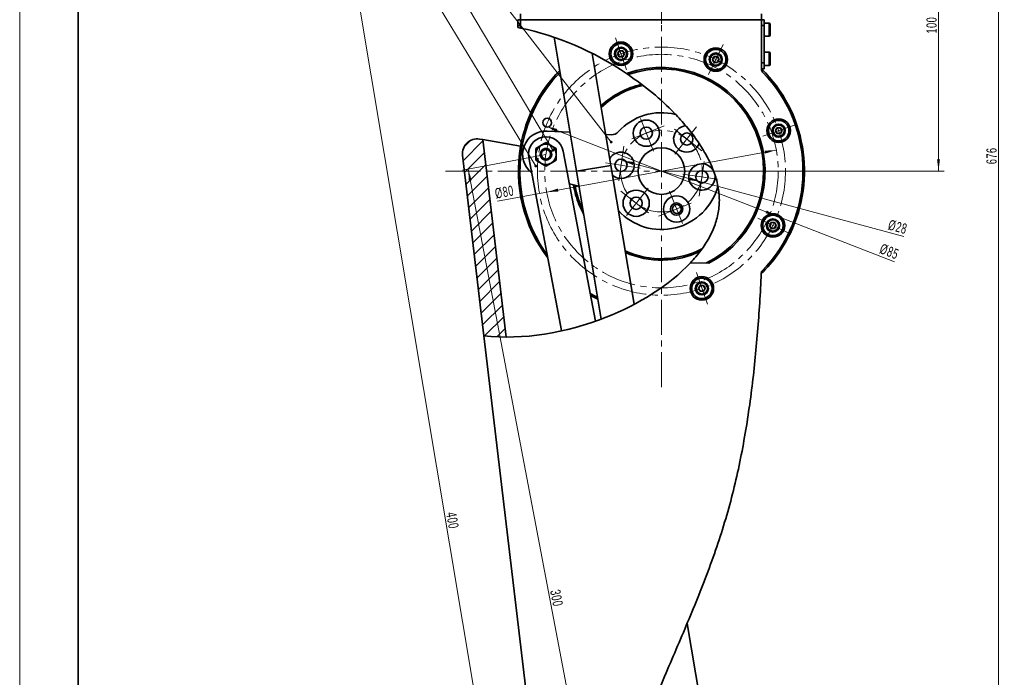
# Model space of a CAD drawing. Header units: millimetres. Extents: x -594 to 641, y -420 to 420.
# Tile 11 of 43: x -594 to -257, y 0 to 225. Entities that reach past the tile are written whole.
import ezdxf

# ---------------------------------------------------------------- set-up
doc = ezdxf.new("R2010")
doc.units = ezdxf.units.MM
doc.linetypes.add('点画线', pattern=[18, 12, -2, 2, -2])
doc.layers.get('0').update_dxf_attribs({"lineweight": 35})
for name, color, linetype, lineweight in [('中心线层', 1, '点画线', 18), ('剖面线层', 4, 'Continuous', 18), ('尺寸线层', 3, 'Continuous', 18), ('粗实线层', 7, 'Continuous', 35), ('细实线层', 7, 'Continuous', 18)]:
    doc.layers.add(name, color=color, linetype=linetype, lineweight=lineweight)
doc.styles.add('标准', font='txt', dxfattribs={"width": 0.667})
doc.dimstyles.new('GB_尺寸', dxfattribs={"dimtxt": 3.5, "dimasz": 4, "dimexe": 2, "dimexo": 0, "dimtad": 1, "dimdsep": 46, "dimtxsty": '标准', "dimblk": '_CAXARROW', "dimcen": 0, "dimdle": 6, "dimazin": 2, "dimtfac": 0.707107, "dimtdec": 3, "dimtmove": 2, "dimatfit": 3, "dimfxl": 0, "dimfrac": 2, "dimtolj": 1, "dimtzin": 0, "dimarcsym": 0})

# ---------------------------------------------------------------- blocks, each defined once
blk = doc.blocks.new('$CAXA_FRAME_13B17AC1$')
at = {"layer": '粗实线层'}
blk.add_line((-574.5, 400.5), (-574.5, -400.5), dxfattribs=at)
at = {"layer": '细实线层'}
blk.add_line((-594.5, 420.5), (-594.5, -420.5), dxfattribs=at)
blk = doc.blocks.new('*X13')
at = {"layer": '尺寸线层', "linetype": 'Continuous'}
for points in [[(-279.68, 273.55), (-280.18, 269.55), (-279.18, 269.55)], [(-279.68, 173.55), (-280.18, 177.55), (-279.18, 177.55)]]:
    blk.add_hatch(color=0, dxfattribs=at).paths.add_polyline_path(points, flags=0)
at = {"layer": '尺寸线层', "color": 0, "linetype": 'Continuous'}
for p, q in [((-374.61, 273.55), (-277.68, 273.55)), ((-279.68, 173.55), (-279.68, 273.55)), ((-374.61, 173.55), (-277.68, 173.55))]:
    blk.add_line(p, q, dxfattribs=at)
at = {"layer": '尺寸线层', "color": 0, "insert": (-282.04, 223.55), "char_height": 3.5, "width": 9.3027, "attachment_point": 5, "rotation": 90, "line_spacing_factor": 1.15057, "style": '标准'}
blk.add_mtext('\\T1.1;100', dxfattribs=at)
blk = doc.blocks.new('_CAXARROW')
blk.add_hatch(color=0).paths.add_polyline_path([(0, 0), (-1, 0.125), (-1, -0.125)], flags=0)
blk = doc.blocks.new('*X15')
at = {"layer": '尺寸线层', "linetype": 'Continuous'}
for points in [[(-259.13, 323.12), (-259.63, 319.12), (-258.63, 319.12)], [(-259.13, -353.35), (-259.63, -349.35), (-258.63, -349.35)]]:
    blk.add_hatch(color=0, dxfattribs=at).paths.add_polyline_path(points, flags=0)
at = {"layer": '尺寸线层', "color": 0, "linetype": 'Continuous'}
for p, q in [((-374.61, 323.12), (-257.13, 323.12)), ((-259.13, -353.35), (-259.13, 323.12)), ((-459.09, -353.35), (-257.13, -353.35))]:
    blk.add_line(p, q, dxfattribs=at)
at = {"layer": '尺寸线层', "color": 0, "insert": (-261.49, 178.79), "char_height": 3.5, "width": 9.2017, "attachment_point": 5, "rotation": 90, "line_spacing_factor": 1.15057, "style": '标准'}
blk.add_mtext('\\T1.1;676', dxfattribs=at)
blk = doc.blocks.new('*X27')
at = {"layer": '尺寸线层', "linetype": 'Continuous'}
for points in [[(-440.85, 174.23), (-439.61, 170.39), (-440.59, 170.2)], [(-384.84, -120.5), (-385.09, -116.48), (-386.08, -116.66)]]:
    blk.add_hatch(color=0, dxfattribs=at).paths.add_polyline_path(points, flags=0)
at = {"layer": '尺寸线层', "color": 0, "linetype": 'Continuous'}
for p, q in [((-414.19, 179.29), (-442.81, 173.85)), ((-440.85, 174.23), (-384.84, -120.5)), ((-358.18, -115.43), (-386.8, -120.87))]:
    blk.add_line(p, q, dxfattribs=at)
at = {"layer": '尺寸线层', "color": 0, "insert": (-410.53, 27.3), "char_height": 3.5, "width": 9.2017, "attachment_point": 5, "rotation": 280.7598, "line_spacing_factor": 1.15057, "style": '标准'}
blk.add_mtext('\\T1.1;300', dxfattribs=at)
blk = doc.blocks.new('*X28')
at = {"layer": '尺寸线层', "linetype": 'Continuous'}
for points in [[(-481.11, 247.97), (-480.94, 243.94), (-479.95, 244.11)], [(-415.94, -140.96), (-417.09, -137.1), (-416.1, -136.94)]]:
    blk.add_hatch(color=0, dxfattribs=at).paths.add_polyline_path(points, flags=0)
at = {"layer": '尺寸线层', "color": 0, "linetype": 'Continuous'}
for p, q in [((-412.37, 259.49), (-483.08, 247.64)), ((-415.94, -140.96), (-481.11, 247.97)), ((-347.2, -129.44), (-417.91, -141.29))]:
    blk.add_line(p, q, dxfattribs=at)
at = {"layer": '尺寸线层', "color": 0, "insert": (-446.2, 53.89), "char_height": 3.5, "width": 9.4793, "attachment_point": 5, "rotation": 279.5124, "line_spacing_factor": 1.15057, "style": '标准'}
blk.add_mtext('\\T1.1;400', dxfattribs=at)
blk = doc.blocks.new('*X30')
at = {"layer": '尺寸线层', "linetype": 'Continuous'}
for points in [[(-335.26, 180.76), (-339.29, 180.53), (-339.11, 179.54)], [(-413.95, 166.34), (-410.11, 167.55), (-409.93, 166.57)]]:
    blk.add_hatch(color=0, dxfattribs=at).paths.add_polyline_path(points, flags=0)
at = {"layer": '尺寸线层', "color": 0, "linetype": 'Continuous'}
blk.add_line((-430.82, 163.25), (-335.26, 180.76), dxfattribs=at)
at = {"layer": '尺寸线层', "color": 0, "insert": (-428.41, 166.35), "char_height": 3.5, "width": 11.7255, "attachment_point": 5, "rotation": 10.3824, "line_spacing_factor": 1.15057, "style": '标准'}
blk.add_mtext('\\T1.1;%%C80', dxfattribs=at)
blk = doc.blocks.new('*X31')
at = {"layer": '尺寸线层', "linetype": 'Continuous'}
for points in [[(-388.12, 177.2), (-384.39, 175.67), (-384.13, 176.64)], [(-361.09, 169.9), (-365.08, 170.46), (-364.82, 171.42)]]:
    blk.add_hatch(color=0, dxfattribs=at).paths.add_polyline_path(points, flags=0)
at = {"layer": '尺寸线层', "color": 0, "linetype": 'Continuous'}
blk.add_line((-291.55, 151.12), (-388.12, 177.2), dxfattribs=at)
at = {"layer": '尺寸线层', "color": 0, "insert": (-293.64, 154.4), "char_height": 3.5, "width": 11.4984, "attachment_point": 5, "rotation": 344.8898, "line_spacing_factor": 1.15057, "style": '标准'}
blk.add_mtext('\\T1.1;%%C28', dxfattribs=at)
blk = doc.blocks.new('*X32')
at = {"layer": '尺寸线层', "linetype": 'Continuous'}
for points in [[(-414.21, 188.97), (-410.67, 187.05), (-410.3, 187.98)], [(-335, 158.13), (-338.91, 159.11), (-338.55, 160.04)]]:
    blk.add_hatch(color=0, dxfattribs=at).paths.add_polyline_path(points, flags=0)
at = {"layer": '尺寸线层', "color": 0, "linetype": 'Continuous'}
blk.add_line((-294.81, 142.48), (-414.21, 188.97), dxfattribs=at)
at = {"layer": '尺寸线层', "color": 0, "insert": (-296.54, 145.97), "char_height": 3.5, "width": 11.4984, "attachment_point": 5, "rotation": 338.727, "line_spacing_factor": 1.15057, "style": '标准'}
blk.add_mtext('\\T1.1;%%C85', dxfattribs=at)
blk = doc.blocks.new('*X46')
at = {"layer": '细实线层', "lineweight": 18}
h = blk.add_hatch(color=0, dxfattribs=at)
edge = h.paths.add_edge_path(flags=0)
edge.add_arc((0, 0), 0.5, 0, 360)
at = {"layer": '细实线层', "color": 0}
for p, q in [((-65.54, 84.56), (-75.54, 84.56)), ((0, 0), (-65.54, 84.56))]:
    blk.add_line(p, q, dxfattribs=at)
at = {"layer": '细实线层', "color": 0, "lineweight": 18, "insert": (-70.54, 86.06), "char_height": 5, "width": 17, "attachment_point": 8, "line_spacing_factor": 1.15057, "style": '标准'}
blk.add_mtext('\\T1.1;8', dxfattribs=at)
blk = doc.blocks.new('*X47')
at = {"layer": '细实线层', "lineweight": 18}
h = blk.add_hatch(color=0, dxfattribs=at)
edge = h.paths.add_edge_path(flags=0)
edge.add_arc((0, 0), 0.5, 0, 360)
at = {"layer": '细实线层', "color": 0}
for p, q in [((-45.54, 76.7), (-55.54, 76.7)), ((0, 0), (-45.54, 76.7))]:
    blk.add_line(p, q, dxfattribs=at)
at = {"layer": '细实线层', "color": 0, "lineweight": 18, "insert": (-50.54, 78.2), "char_height": 5, "width": 17, "attachment_point": 8, "line_spacing_factor": 1.15057, "style": '标准'}
blk.add_mtext('\\T1.1;9', dxfattribs=at)
blk = doc.blocks.new('*X48')
at = {"layer": '细实线层', "lineweight": 18}
h = blk.add_hatch(color=0, dxfattribs=at)
edge = h.paths.add_edge_path(flags=0)
edge.add_arc((0, 0), 0.5, 0, 360)
at = {"layer": '细实线层', "color": 0}
for p, q in [((-39.68, 65.43), (-49.68, 65.43)), ((0, 0), (-39.68, 65.43))]:
    blk.add_line(p, q, dxfattribs=at)
at = {"layer": '细实线层', "color": 0, "lineweight": 18, "insert": (-44.68, 66.93), "char_height": 5, "width": 17, "attachment_point": 8, "line_spacing_factor": 1.15057, "style": '标准'}
blk.add_mtext('\\T1.1;10', dxfattribs=at)

msp = doc.modelspace()

# ---------------------------------------------------------------- hatches: boundary and pattern name
at = {"layer": '剖面线层'}
h = msp.add_hatch(dxfattribs=at)
h.set_pattern_fill('ANSI31', color=256, style=0, pattern_type=0)
edge = h.paths.add_edge_path(flags=0)
edge.add_spline(control_points=[(-435.424, 117.121), (-432.936, 116.855), (-430.397, 116.719), (-427.823, 116.71)], knot_values=[0, 0, 0, 0, 7.6156779, 7.6156779, 7.6156779, 7.6156779], weights=[1, 1, 1, 1], degree=3, periodic=0)
edge.add_line((-427.823, 116.71), (-435.83, 184.342))
edge.add_line((-435.83, 184.342), (-436.919, 184.534))
edge.add_arc((-437.787, 179.61), 5, 80, 186.75206)
edge.add_line((-442.753, 179.023), (-435.424, 117.121))

# ---------------------------------------------------------------- linework, layer by layer
at = {"layer": '中心线层'}
for p, q in [((-374.615, 224.006), (-374.615, 323.118)), ((-374.607, 99.501), (-374.607, 247.593)), ((-386.589, 208.289), (-390.339, 219.161)), ((-358.514, 206.586), (-353.477, 216.925)), ((-377.341, 180.402), (-382.246, 192.701)), ((-373.644, 189.004), (-385.943, 184.099)), ((-370.038, 179.342), (-361.839, 189.739)), ((-339.865, 185.529), (-328.994, 189.279)), ((-360.74, 180.441), (-371.137, 188.64)), ((-387.511, 182.11), (-389.413, 169.006)), ((-381.91, 174.607), (-395.014, 176.508)), ((-361.703, 164.985), (-359.801, 178.088)), ((-448.653, 173.547), (-300.561, 173.547)), ((-367.304, 172.487), (-354.2, 170.586)), ((-388.474, 166.653), (-378.077, 158.454)), ((-379.176, 167.752), (-387.375, 157.355)), ((-371.873, 166.693), (-366.968, 154.394)), ((-375.57, 158.091), (-363.271, 162.996)), ((-341.569, 157.454), (-331.23, 152.417)), ((-362.625, 138.806), (-358.875, 127.934))]:
    msp.add_line(p, q, dxfattribs=at)
for radius in [42.5, 40, 14]:
    msp.add_circle((-374.607, 173.547), radius, dxfattribs=at)
at = {"layer": '粗实线层'}
for p, q in [((-422.863, 225.41), (-422.863, 227.41)), ((-340.357, 227.41), (-340.357, 225.41)), ((-423.863, 225.41), (-422.863, 225.41)), ((-423.863, 223.41), (-423.863, 225.41)), ((-422.863, 223.41), (-423.863, 223.41)), ((-423.863, 223.41), (-423.863, 222.712)), ((-422.863, 225.41), (-422.863, 222.52)), ((-422.863, 225.41), (-340.357, 225.41)), ((-422.863, 223.41), (-422.863, 222.52)), ((-340.357, 225.41), (-340.357, 208.503)), ((-340.357, 225.41), (-339.357, 225.41)), ((-339.357, 223.41), (-340.357, 223.41)), ((-340.357, 223.41), (-340.357, 210.589)), ((-339.357, 225.41), (-339.357, 223.41)), ((-337.669, 224.249), (-339.357, 224.249)), ((-339.357, 223.41), (-339.357, 210.589)), ((-337.669, 219.749), (-337.669, 224.249)), ((-337.357, 223.937), (-337.357, 220.062)), ((-411.406, 219.407), (-403.752, 173.472)), ((-339.357, 219.749), (-337.669, 219.749)), ((-398.318, 213.871), (-391.915, 175.444)), ((-389.619, 213.725), (-389.041, 214.725)), ((-389.041, 212.725), (-389.619, 213.725)), ((-389.041, 214.725), (-387.887, 214.725)), ((-387.887, 212.725), (-389.041, 212.725)), ((-387.887, 214.725), (-387.309, 213.725)), ((-387.309, 213.725), (-387.887, 212.725)), ((-357.15, 211.755), (-356.573, 212.755)), ((-356.573, 212.755), (-355.418, 212.755)), ((-355.418, 212.755), (-354.841, 211.755)), ((-337.669, 214.249), (-339.357, 214.249)), ((-337.669, 209.749), (-337.669, 214.249)), ((-337.357, 213.937), (-337.357, 210.062)), ((-356.573, 210.755), (-357.15, 211.755)), ((-355.418, 210.755), (-356.573, 210.755)), ((-354.841, 211.755), (-355.418, 210.755)), ((-340.357, 210.589), (-339.357, 210.589)), ((-339.357, 210.589), (-339.357, 208.589)), ((-339.357, 209.749), (-337.669, 209.749)), ((-386.029, 206.631), (-386.545, 206.98)), ((-339.357, 208.589), (-340.357, 208.589)), ((-405.978, 186.832), (-413.733, 187.278)), ((-391.804, 186.017), (-393.695, 186.126)), ((-335.584, 187.404), (-335.007, 188.404)), ((-335.007, 186.404), (-335.584, 187.404)), ((-335.007, 188.404), (-333.852, 188.404)), ((-333.852, 186.404), (-335.007, 186.404)), ((-333.852, 188.404), (-333.275, 187.404)), ((-333.275, 187.404), (-333.852, 186.404)), ((-436.919, 184.534), (-435.83, 184.342)), ((-427.823, 116.71), (-435.83, 184.342)), ((-422.863, 182.056), (-435.83, 184.342)), ((-417.692, 181.312), (-415.942, 182.323)), ((-414.192, 183.333), (-412.442, 182.323)), ((-435.424, 117.121), (-442.753, 179.023)), ((-417.692, 181.312), (-417.692, 179.292)), ((-417.692, 179.292), (-417.692, 177.271)), ((-415.728, 179.813), (-416.086, 179.934)), ((-410.692, 181.312), (-410.692, 179.292)), ((-410.692, 179.292), (-410.692, 177.271)), ((-408.298, 180.412), (-397.224, 122.14)), ((-420.087, 178.171), (-408.824, 118.905)), ((-414.192, 175.25), (-415.942, 176.261)), ((-412.657, 178.771), (-412.299, 178.649)), ((-410.692, 177.271), (-412.442, 176.261)), ((-391.915, 175.444), (-403.752, 173.472)), ((-384.012, 128.016), (-391.915, 175.444)), ((-395.319, 122.863), (-403.752, 173.472)), ((-406.165, 169.188), (-402.911, 168.423)), ((-402.88, 162.107), (-402.417, 162.295)), ((-401.574, 160.403), (-402.417, 162.295)), ((-420.03, 155.169), (-419.566, 155.356)), ((-337.554, 154.936), (-336.976, 155.936)), ((-336.976, 155.936), (-335.822, 155.936)), ((-335.822, 155.936), (-335.244, 154.936)), ((-336.976, 153.936), (-337.554, 154.936)), ((-335.822, 153.936), (-336.976, 153.936)), ((-335.244, 154.936), (-335.822, 153.936)), ((-331.005, 152.308), (-330.555, 152.089)), ((-364.598, 142.184), (-358.385, 141.97)), ((-340.391, 138.472), (-340.357, 139.208)), ((-361.905, 133.37), (-361.328, 134.37)), ((-361.328, 132.37), (-361.905, 133.37)), ((-361.328, 134.37), (-360.173, 134.37)), ((-360.173, 132.37), (-361.328, 132.37)), ((-360.173, 134.37), (-359.596, 133.37)), ((-359.596, 133.37), (-360.173, 132.37)), ((-396.456, 129.688), (-398.908, 130.997)), ((-435.424, 117.121), (-419.676, -15.891)), ((-345.554, -102.789), (-365.786, 18.633))]:
    msp.add_line(p, q, dxfattribs=at)
for points in [[(-401.308, 158.806), (-401.478, 159.118), (-402.88, 162.107)], [(-396.558, 130.299), (-397.355, 130.713), (-399.031, 131.646)]]:
    msp.add_lwpolyline(points, dxfattribs=at)
for centre, radius in [((-388.464, 213.725), 4.025), ((-388.464, 213.725), 4), ((-388.464, 213.725), 3.5), ((-388.464, 213.725), 2.25), ((-388.464, 213.725), 1.938), ((-355.996, 211.755), 4.025), ((-355.996, 211.755), 4), ((-355.996, 211.755), 3.5), ((-355.996, 211.755), 2.25), ((-355.996, 211.755), 1.937), ((-379.793, 186.551), 4.5), ((-334.43, 187.404), 4.025), ((-334.43, 187.404), 4), ((-334.43, 187.404), 3.5), ((-334.43, 187.404), 2.25), ((-334.43, 187.404), 1.937), ((-379.793, 186.551), 2.1), ((-365.938, 184.541), 2.1), ((-374.607, 173.547), 8), ((-388.462, 175.558), 2.1), ((-360.752, 171.537), 2.1), ((-383.276, 162.554), 4.5), ((-383.276, 162.554), 2.1), ((-369.421, 160.543), 4.5), ((-369.421, 160.543), 2.1), ((-336.399, 154.936), 4.025), ((-336.399, 154.936), 4), ((-336.399, 154.936), 3.5), ((-336.399, 154.936), 2.25), ((-336.399, 154.936), 1.937), ((-360.75, 133.37), 4.025), ((-360.75, 133.37), 4), ((-360.75, 133.37), 3.5), ((-360.75, 133.37), 2.25), ((-360.75, 133.37), 1.938)]:
    msp.add_circle(centre, radius, dxfattribs=at)
for centre, radius, start, end in [((-340.42, 225.61), 0.313, 320.33326, 360), ((-337.669, 223.937), 0.312, 360, 90), ((-337.669, 220.062), 0.312, 270, 360), ((-388.464, 213.725), 1, 150, 210), ((-388.464, 213.725), 1, 90, 150), ((-388.464, 213.725), 1, 210, 270), ((-388.464, 213.725), 1, 30, 90), ((-388.464, 213.725), 1, 270, 330), ((-388.464, 213.725), 1, 330, 30), ((-355.996, 211.755), 1, 90, 150), ((-355.996, 211.755), 1, 30, 90), ((-337.669, 213.937), 0.312, 360, 90), ((-355.996, 211.755), 1, 150, 210), ((-355.996, 211.755), 1, 210, 270), ((-355.996, 211.755), 1, 270, 330), ((-355.996, 211.755), 1, 330, 30), ((-337.669, 210.062), 0.312, 270, 360), ((-374.607, 173.547), 48.5, 135.83086, 202.02878), ((-374.607, 173.547), 49, 135.40146, 170), ((-374.607, 173.547), 35.5, 297.19149, 109.64961), ((-374.607, 173.547), 35, 295.68923, 109.04603), ((-374.607, 173.547), 49, 334.02878, 45.65408), ((-338.857, 208.503), 1.5, 180, 224.35607), ((-374.607, 173.547), 48.5, 314.92615, 44.35607), ((-374.607, 173.547), 30.5, 102.86819, 132.79539), ((-374.607, 173.547), 30, 102.05339, 133.4258), ((-374.607, 173.547), 20, 75.98372, 137.74921), ((-413.737, 190.134), 1.5, 67.02878, 247.02878), ((-413.737, 190.134), 1.5, 247.02878, 67.02878), ((-365.938, 184.541), 4.5, 93.46916, 340.64544), ((-414.192, 179.292), 8, 86.7072, 232.16944), ((-391.632, 189.012), 3, 266.7072, 317.74921), ((-334.43, 187.404), 1, 150, 210), ((-334.43, 187.404), 1, 90, 150), ((-334.43, 187.404), 1, 210, 270), ((-334.43, 187.404), 1, 30, 90), ((-334.43, 187.404), 1, 270, 330), ((-334.43, 187.404), 1, 330, 30), ((-437.787, 179.61), 5, 80, 186.75206), ((-414.192, 179.292), 6, 10.75981, 190.75981), ((-414.192, 179.292), 3.5, 120, 180), ((-414.192, 179.292), 3.5, 60, 120), ((-414.192, 179.292), 3.5, 0, 60), ((-374.607, 173.547), 49, 170, 217.35097), ((-414.192, 179.292), 3.5, 180, 240), ((-414.192, 179.292), 2, 161.25371, 341.25371), ((-414.192, 179.292), 2, 341.25371, 161.25371), ((-414.192, 179.292), 1.621, 161.25371, 341.25371), ((-414.192, 179.292), 1.621, 341.25371, 161.25371), ((-414.192, 179.292), 3.5, 300, 0), ((-388.462, 175.558), 4.5, 81.7431, 149.02037), ((-388.462, 175.558), 4.5, 229.89982, 81.7431), ((-414.192, 179.292), 3.5, 240, 300), ((-360.752, 171.537), 4.5, 81.7431, 11.42967), ((-360.752, 171.537), 4.5, 26.12239, 81.7431), ((-374.607, 173.547), 30.5, 188.85147, 202.02878), ((-374.607, 173.547), 30, 189.23923, 202.02878), ((-374.607, 173.547), 20, 222.52586, 345.26401), ((-369.356, 160.569), 1.5, 112.02878, 292.02878), ((-369.356, 160.569), 1.5, 292.02878, 112.02878), ((-374.607, 173.547), 48.5, 202.02878, 216.14554), ((-336.399, 154.936), 1, 150, 210), ((-336.399, 154.936), 1, 90, 150), ((-336.399, 154.936), 1, 30, 90), ((-336.399, 154.936), 1, 330, 30), ((-374.607, 173.547), 49, 314.28932, 334.02878), ((-336.399, 154.936), 1, 210, 270), ((-336.399, 154.936), 1, 270, 330), ((-374.607, 173.547), 30, 245.49439, 298.00335), ((-374.607, 173.547), 30.5, 246.1248, 295.8684), ((-360.75, 133.37), 1, 150, 210), ((-360.75, 133.37), 1, 90, 150), ((-360.75, 133.37), 1, 210, 270), ((-360.75, 133.37), 1, 30, 90), ((-360.75, 133.37), 1, 270, 330), ((-360.75, 133.37), 1, 330, 30)]:
    msp.add_arc(centre, radius, start, end, dxfattribs=at)
for points in [[(-422.863, 222.52), (-423.196, 222.586), (-423.53, 222.65), (-423.863, 222.712)], [(-386.545, 206.98), (-397.788, 214.532), (-410.54, 220.07), (-422.863, 222.52)]]:
    msp.add_open_spline(points, degree=3, dxfattribs=at)
for points, knots in [([(-364.598, 142.184), (-363.394, 143.547), (-361.041, 146.21), (-358.21, 150.611), (-356.117, 155.177), (-354.889, 159.917), (-354.636, 164.79), (-355.395, 169.709), (-357.02, 174.617), (-359.406, 179.481), (-362.448, 184.261), (-366.047, 188.92), (-371.03, 194.42), (-377.581, 200.542), (-383.196, 204.589), (-386.029, 206.631)], [0, 0, 0, 0, 5.4506784, 10.6575973, 15.6405568, 20.4699537, 25.2659191, 30.1808403, 35.3203936, 40.7277412, 46.3997625, 52.3013506, 58.375971, 68.6629799, 79.1362335, 79.1362335, 79.1362335, 79.1362335]), ([(-415.942, 182.323), (-415.901, 182.347), (-415.31, 182.688), (-414.731, 183.022), (-414.192, 183.333)], [0, 0, 0, 0, 0.1418029, 2.0207259, 2.0207259, 2.0207259, 2.0207259]), ([(-412.442, 182.323), (-412.401, 182.299), (-411.81, 181.958), (-411.231, 181.623), (-410.692, 181.312)], [0, 0, 0, 0, 0.1418029, 2.0207259, 2.0207259, 2.0207259, 2.0207259]), ([(-415.942, 176.261), (-415.984, 176.284), (-416.575, 176.626), (-417.154, 176.96), (-417.692, 177.271)], [0, 0, 0, 0, 0.1418029, 2.0207259, 2.0207259, 2.0207259, 2.0207259]), ([(-412.442, 176.261), (-412.484, 176.237), (-413.075, 175.895), (-413.654, 175.561), (-414.192, 175.25)], [0, 0, 0, 0, 0.1418029, 2.0207259, 2.0207259, 2.0207259, 2.0207259]), ([(-435.424, 117.121), (-422.121, 115.695), (-395.319, 119.89), (-371.859, 134.443), (-364.598, 142.184)], [0, 0, 0, 0, 42.6626528, 77.4280927, 77.4280927, 77.4280927, 77.4280927]), ([(-340.391, 138.472), (-340.705, 131.792), (-341.123, 125.127), (-342.211, 111.832), (-342.882, 105.202), (-344.551, 91.989), (-345.548, 85.406), (-347.38, 75.578), (-348.048, 72.31), (-349.521, 65.793), (-350.33, 62.545), (-352.098, 56.071), (-353.057, 52.839), (-355.098, 46.431), (-356.18, 43.251), (-359.586, 33.773), (-362.068, 27.537), (-367.234, 15.143), (-369.916, 8.984), (-375.16, -3.38), (-377.721, -9.585), (-380.025, -15.891)], [0, 0, 0, 0, 20.0801046, 20.0801046, 40.1602093, 40.1602093, 60.2403139, 60.2403139, 70.2803662, 70.2803662, 80.3204185, 80.3204185, 90.3604709, 90.3604709, 100.4005232, 100.4005232, 120.4806278, 120.4806278, 140.5607324, 140.5607324, 160.6408371, 160.6408371, 160.6408371, 160.6408371])]:
    msp.add_open_spline(points, degree=3, knots=knots, dxfattribs=at)

# ---------------------------------------------------------------- block references
msp.add_blockref('$CAXA_FRAME_13B17AC1$', (0, 0), dxfattribs=at)
at = {"layer": '细实线层'}
for name, p in [('*X46', (-391.826, 183.502)), ('*X47', (-411.834, 180.667)), ('*X48', (-417.692, 175.276))]:
    msp.add_blockref(name, p, dxfattribs=at)

# ---------------------------------------------------------------- dimensions: what is measured, and where the dimension line sits
at = {"layer": '尺寸线层'}
dim = msp.add_linear_dim(base=(-259.129, 323.118), p1=(-459.086, -353.352), p2=(-374.615, 323.118), angle=90, text='676', dimstyle='GB_尺寸', override={"dimscale": 1, "dimsah": 1, "dimtfac": 1, "dimtfill": 1, "dimtzin": 0}, dxfattribs=at)
dim.commit()
dim.dimension.update_dxf_attribs({"geometry": '*X15', "text_midpoint": (-261.485, 178.789), "dimtype": 160})
for base, p1, p2, angle, picture, middle in [((-279.683, 273.547), (-374.607, 173.547), (-374.607, 273.547), 90, '*X13', (-282.039, 223.547)), ((-384.839, -120.499), (-414.192, 179.292), (-358.185, -115.434), 280.75981, '*X27', (-410.528, 27.304))]:
    dim = msp.add_linear_dim(base=base, p1=p1, p2=p2, angle=angle, dimstyle='GB_尺寸', override={"dimscale": 1, "dimsah": 1, "dimtfill": 1, "dimtzin": 0}, dxfattribs=at)
    dim.commit()
    dim.dimension.update_dxf_attribs({"geometry": picture, "text_midpoint": middle})
dim = msp.add_linear_dim(base=(-481.107, 247.969), p1=(-347.195, -129.445), p2=(-412.367, 259.488), angle=99.51235, text='400', dimstyle='GB_尺寸', override={"dimscale": 1, "dimsah": 1, "dimtfac": 1, "dimtfill": 1, "dimtzin": 0}, dxfattribs=at)
dim.commit()
dim.dimension.update_dxf_attribs({"geometry": '*X28', "text_midpoint": (-446.198, 53.893)})
for p1, p2, picture, middle in [((-414.211, 188.967), (-335.003, 158.128), '*X32', (-297.492, 143.523)), ((-335.262, 180.756), (-413.952, 166.338), '*X30', (-427.937, 163.776)), ((-388.123, 177.197), (-361.091, 169.898), '*X31', (-294.326, 151.87))]:
    dim = msp.add_diameter_dim_2p(p1=p1, p2=p2, dimstyle='GB_尺寸', override={"dimscale": 1, "dimpost": '%%C<>', "dimsah": 1, "dimtfill": 1, "dimtzin": 0}, dxfattribs=at)
    dim.commit()
    dim.dimension.update_dxf_attribs({"geometry": picture, "text_midpoint": middle, "dimtype": 163})

doc.saveas('drawing.dxf')
